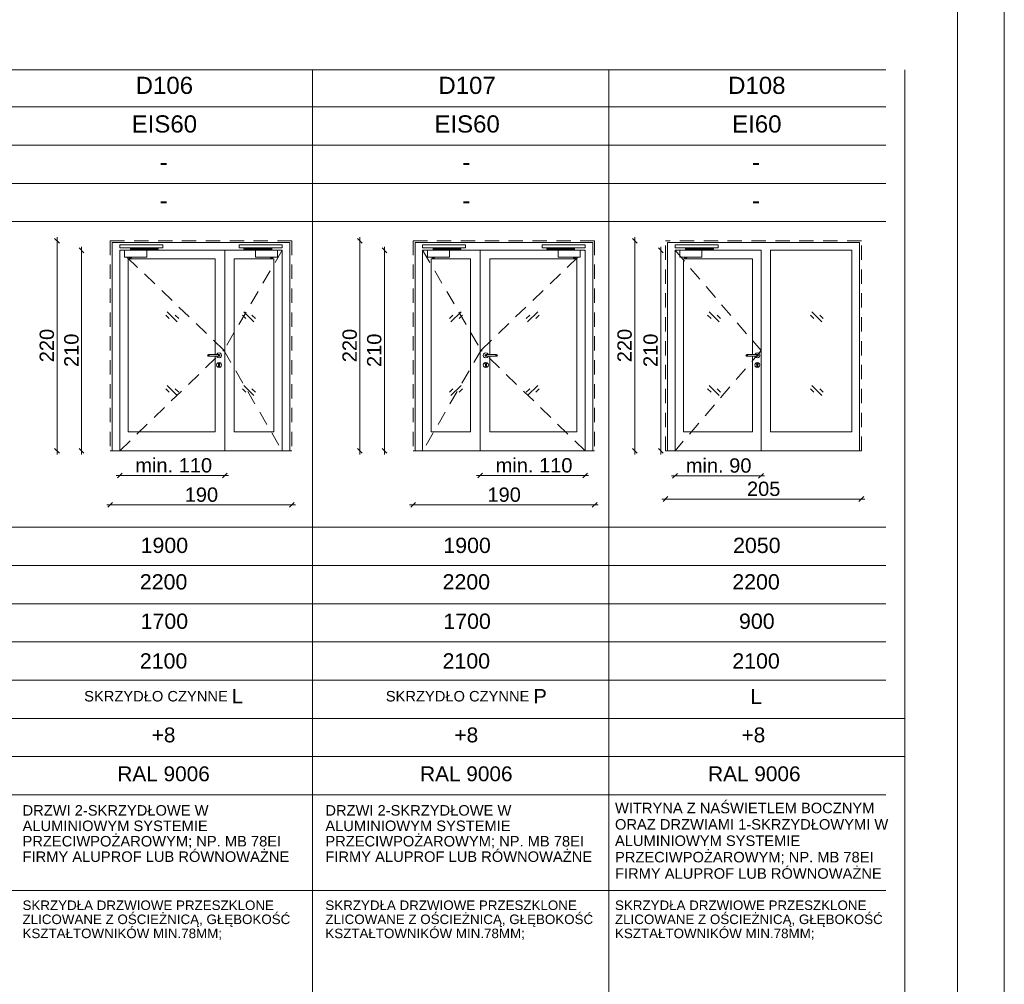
# Paper-space layout 'A-57 ZESTAWIENIE STOLARKI PROJEKTOWANEJ' of a CAD drawing. Header units: millimetres. Extents: x 0 to 900, y 0 to 1010.
# Tile 27 of 63: x 797 to 900, y 304 to 405. Entities that reach past the tile are written whole.
import ezdxf
from ezdxf.xclip import XClip

# ---------------------------------------------------------------- set-up
doc = ezdxf.new("R2010")
doc.units = ezdxf.units.MM
doc.header["$MEASUREMENT"] = 0
doc.header["$XCLIPFRAME"] = 0
doc.linetypes.add('LINIE_3', pattern=[25, 15, -10])
doc.linetypes.add('Przer. długie kreski', pattern=[2.5, 1.5, -1])
doc.layers.add('0_Nr_pióra__1', color=7, linetype='Continuous', lineweight=20)
doc.layers.add('A_Arkusz_Nr_pióra__1', color=7, linetype='Continuous', lineweight=20)
for name, color, linetype, lineweight, true_color in [('0_Nr_pióra__30', 7, 'Continuous', 5, 0x878787), ('0_Nr_pióra__7', 7, 'Continuous', 18, 0x171717), ('0_Nr_pióra__8', 7, 'Continuous', 13, 0x4c4c4c), ('0_Nr_pióra__94', 7, 'Continuous', 5, 0x3b3b3b)]:
    doc.layers.add(name, color=color, linetype=linetype, lineweight=lineweight, true_color=true_color)
doc.layers.add('A_podrys', color=7, linetype='Continuous')
doc.styles.add('STYL_AUTOMATYCZNY_1', font='arial.ttf')

# ---------------------------------------------------------------- blocks, each defined once
blk = doc.blocks.new('Rysunek_1_1', base_point=(-2089.9, -1946.74))
at = {"layer": '0_Nr_pióra__1', "color": 7, "linetype": 'Continuous', "lineweight": 20}
for p, q in [((801.12, 381.83), (800.62, 382.33)), ((800.87, 382.08), (800.87, 382.45)), ((832.81, 381.83), (832.31, 382.33)), ((832.56, 382.08), (832.56, 382.45)), ((861.58, 381.83), (861.08, 382.33)), ((861.33, 382.08), (861.33, 382.45)), ((800.87, 360.08), (800.87, 382.08)), ((803.69, 380.83), (803.19, 381.33)), ((803.44, 381.08), (803.44, 381.45)), ((832.56, 360.08), (832.56, 382.08)), ((835.38, 380.83), (834.88, 381.33)), ((835.13, 381.08), (835.13, 381.45)), ((861.33, 360.08), (861.33, 382.08)), ((864.3, 380.83), (863.8, 381.33)), ((864.05, 381.08), (864.05, 381.45)), ((803.44, 360.08), (803.44, 381.08)), ((835.13, 360.08), (835.13, 381.08)), ((864.05, 360.08), (864.05, 381.08)), ((800.62, 360.33), (801.12, 359.83)), ((800.87, 359.7), (800.87, 360.08)), ((803.19, 360.33), (803.69, 359.83)), ((803.44, 359.7), (803.44, 360.08)), ((832.31, 360.33), (832.81, 359.83)), ((832.56, 359.7), (832.56, 360.08)), ((834.88, 360.33), (835.38, 359.83)), ((835.13, 359.7), (835.13, 360.08)), ((861.08, 360.33), (861.58, 359.83)), ((861.33, 359.7), (861.33, 360.08)), ((863.8, 360.33), (864.3, 359.83)), ((864.05, 359.7), (864.05, 360.08)), ((807.69, 357.75), (807.19, 357.25)), ((818.17, 357.25), (818.67, 357.75)), ((845.4, 357.75), (844.9, 357.25)), ((855.88, 357.25), (856.38, 357.75)), ((865.79, 357.73), (865.29, 357.23)), ((874.29, 357.23), (874.79, 357.73)), ((807.44, 357.5), (807.07, 357.5)), ((818.42, 357.5), (807.44, 357.5)), ((818.8, 357.5), (818.42, 357.5)), ((844.77, 357.5), (845.15, 357.5)), ((845.15, 357.5), (856.13, 357.5)), ((856.13, 357.5), (856.5, 357.5)), ((865.54, 357.48), (865.16, 357.48)), ((874.54, 357.48), (865.54, 357.48)), ((874.91, 357.48), (874.54, 357.48)), ((806.69, 354.68), (806.19, 354.18)), ((825.19, 354.18), (825.69, 354.68)), ((838.38, 354.68), (837.88, 354.18)), ((856.88, 354.18), (857.38, 354.68)), ((864.16, 355.04), (864.54, 355.04)), ((864.79, 355.29), (864.29, 354.79)), ((864.54, 355.04), (885.04, 355.04)), ((884.79, 354.79), (885.29, 355.29)), ((885.04, 355.04), (885.41, 355.04)), ((806.44, 354.43), (806.07, 354.43)), ((825.44, 354.43), (806.44, 354.43)), ((825.82, 354.43), (825.44, 354.43)), ((837.75, 354.43), (838.13, 354.43)), ((838.13, 354.43), (857.13, 354.43)), ((857.13, 354.43), (857.5, 354.43))]:
    blk.add_line(p, q, dxfattribs=at)
at = {"layer": '0_Nr_pióra__30', "color": 252, "linetype": 'Przer. długie kreski', "lineweight": 5, "true_color": 0x878787}
for p, q in [((825.44, 382.08), (806.44, 382.08)), ((806.44, 382.08), (806.44, 360.08)), ((825.44, 382.08), (825.44, 360.08)), ((838.13, 382.08), (857.13, 382.08)), ((838.13, 382.08), (838.13, 360.08)), ((857.13, 382.08), (857.13, 360.08)), ((885.04, 382.08), (864.54, 382.08)), ((864.54, 360.08), (864.54, 382.08)), ((885.04, 360.08), (885.04, 382.08)), ((818.32, 370.64), (807.44, 381.08)), ((824.44, 381.08), (818.32, 370.64)), ((839.13, 381.08), (845.25, 370.64)), ((845.25, 370.64), (856.13, 381.08)), ((865.54, 381.08), (874.54, 370.58)), ((807.44, 360.08), (818.32, 370.64)), ((818.32, 370.64), (824.44, 360.08)), ((845.25, 370.64), (839.13, 360.08)), ((856.13, 360.08), (845.25, 370.64)), ((874.54, 370.58), (865.54, 360.08))]:
    blk.add_line(p, q, dxfattribs=at)
at = {"layer": '0_Nr_pióra__30', "color": 252, "linetype": 'Continuous', "lineweight": 5, "true_color": 0x878787}
for p, q in [((825.24, 381.88), (806.64, 381.88)), ((806.64, 381.88), (806.64, 360.08)), ((825.24, 381.88), (825.24, 360.08)), ((838.33, 381.88), (856.93, 381.88)), ((838.33, 381.88), (838.33, 360.08)), ((856.93, 381.88), (856.93, 360.08)), ((884.84, 381.88), (864.74, 381.88)), ((864.74, 360.08), (864.74, 381.88)), ((884.84, 360.08), (884.84, 381.88)), ((807.44, 381.08), (824.44, 381.08)), ((807.44, 381.08), (807.44, 360.08)), ((818.42, 360.08), (818.42, 381.08)), ((824.44, 381.08), (824.44, 360.08)), ((839.13, 381.08), (839.13, 360.08)), ((856.13, 381.08), (839.13, 381.08)), ((845.15, 360.08), (845.15, 381.08)), ((856.13, 381.08), (856.13, 360.08)), ((865.54, 360.08), (865.54, 381.08)), ((865.54, 381.08), (874.54, 381.08)), ((874.54, 381.08), (874.54, 360.08)), ((875.54, 362.08), (875.54, 381.08)), ((875.54, 381.08), (884.04, 381.08)), ((884.04, 362.08), (884.04, 381.08)), ((808.32, 362.08), (808.32, 380.2)), ((808.32, 380.2), (817.42, 380.2)), ((817.42, 380.2), (817.42, 370.18)), ((819.42, 380.2), (819.42, 362.08)), ((823.56, 380.2), (819.42, 380.2)), ((823.56, 362.08), (823.56, 380.2)), ((840.01, 362.08), (840.01, 380.2)), ((840.01, 380.2), (844.15, 380.2)), ((844.15, 380.2), (844.15, 362.08)), ((846.15, 380.2), (846.15, 370.18)), ((855.25, 380.2), (846.15, 380.2)), ((855.25, 362.08), (855.25, 380.2)), ((866.42, 362.08), (866.42, 380.2)), ((866.42, 380.2), (873.66, 380.2)), ((873.66, 380.2), (873.66, 370.18)), ((812.6, 373.93), (812.24, 374.29)), ((813.45, 373.58), (812.39, 374.64)), ((813.6, 373.93), (813.24, 374.29)), ((820.63, 373.93), (820.27, 374.29)), ((821.48, 373.58), (820.42, 374.64)), ((821.63, 373.93), (821.27, 374.29)), ((841.94, 373.93), (842.3, 374.29)), ((842.09, 373.58), (843.15, 374.64)), ((842.94, 373.93), (843.3, 374.29)), ((849.97, 373.93), (850.33, 374.29)), ((850.12, 373.58), (851.18, 374.64)), ((850.97, 373.93), (851.33, 374.29)), ((869.31, 373.93), (868.95, 374.29)), ((870.16, 373.58), (869.1, 374.64)), ((870.31, 373.93), (869.95, 374.29)), ((880.06, 373.93), (879.71, 374.29)), ((880.92, 373.58), (879.86, 374.64)), ((881.06, 373.93), (880.71, 374.29)), ((816.65, 370.15), (816.62, 370.08)), ((816.62, 370.08), (816.65, 370.01)), ((816.67, 370.15), (816.64, 370.08)), ((816.64, 370.08), (816.67, 370.01)), ((816.72, 370.18), (816.65, 370.15)), ((816.65, 370.01), (816.72, 369.98)), ((816.72, 370.15), (816.69, 370.08)), ((816.69, 370.08), (816.72, 370.01)), ((817.82, 370.18), (816.72, 370.18)), ((817.82, 369.98), (816.72, 369.98)), ((816.79, 370.15), (816.78, 370.08)), ((816.78, 370.08), (816.79, 370.01)), ((817.42, 369.98), (817.42, 362.08)), ((817.58, 370.18), (817.59, 370.21)), ((817.59, 369.94), (817.58, 369.98)), ((817.59, 370.21), (817.69, 370.31)), ((817.69, 369.84), (817.59, 369.94)), ((817.69, 370.31), (817.82, 370.35)), ((817.76, 370.15), (817.77, 370.08)), ((817.77, 370.08), (817.76, 370.01)), ((817.82, 370.35), (817.96, 370.31)), ((817.82, 370.18), (817.89, 370.15)), ((817.89, 370.01), (817.82, 369.98)), ((817.83, 370.15), (817.85, 370.08)), ((817.85, 370.08), (817.83, 370.01)), ((817.88, 370.15), (817.91, 370.08)), ((817.91, 370.08), (817.88, 370.01)), ((817.89, 370.15), (817.92, 370.08)), ((817.92, 370.08), (817.89, 370.01)), ((817.96, 370.31), (818.06, 370.21)), ((818.06, 369.94), (817.96, 369.84)), ((818.06, 370.21), (818.09, 370.08)), ((818.09, 370.08), (818.06, 369.94)), ((845.51, 370.21), (845.48, 370.08)), ((845.48, 370.08), (845.51, 369.94)), ((845.61, 370.31), (845.51, 370.21)), ((845.51, 369.94), (845.61, 369.84)), ((845.75, 370.35), (845.61, 370.31)), ((845.68, 370.15), (845.65, 370.08)), ((845.65, 370.08), (845.68, 370.01)), ((845.69, 370.15), (845.66, 370.08)), ((845.66, 370.08), (845.69, 370.01)), ((845.75, 370.18), (845.68, 370.15)), ((845.68, 370.01), (845.75, 369.98)), ((845.74, 370.15), (845.72, 370.08)), ((845.72, 370.08), (845.74, 370.01)), ((845.88, 370.31), (845.75, 370.35)), ((845.75, 370.18), (846.85, 370.18)), ((845.75, 369.98), (846.85, 369.98)), ((845.81, 370.15), (845.8, 370.08)), ((845.8, 370.08), (845.81, 370.01)), ((845.98, 370.21), (845.88, 370.31)), ((845.88, 369.84), (845.98, 369.94)), ((845.99, 370.18), (845.98, 370.21)), ((845.98, 369.94), (845.99, 369.98)), ((846.15, 369.98), (846.15, 362.08)), ((846.78, 370.15), (846.79, 370.08)), ((846.79, 370.08), (846.78, 370.01)), ((846.85, 370.18), (846.92, 370.15)), ((846.85, 370.15), (846.88, 370.08)), ((846.88, 370.08), (846.85, 370.01)), ((846.92, 370.01), (846.85, 369.98)), ((846.9, 370.15), (846.93, 370.08)), ((846.93, 370.08), (846.9, 370.01)), ((846.92, 370.15), (846.95, 370.08)), ((846.95, 370.08), (846.92, 370.01)), ((872.99, 370.15), (872.96, 370.08)), ((872.96, 370.08), (872.99, 370.01)), ((873, 370.15), (872.98, 370.08)), ((872.98, 370.08), (873, 370.01)), ((873.06, 370.18), (872.99, 370.15)), ((872.99, 370.01), (873.06, 369.98)), ((873.05, 370.15), (873.03, 370.08)), ((873.03, 370.08), (873.05, 370.01)), ((874.16, 370.18), (873.06, 370.18)), ((874.16, 369.98), (873.06, 369.98)), ((873.12, 370.15), (873.11, 370.08)), ((873.11, 370.08), (873.12, 370.01)), ((873.66, 369.98), (873.66, 362.08)), ((873.92, 370.18), (873.93, 370.21)), ((873.93, 369.94), (873.92, 369.98)), ((873.93, 370.21), (874.02, 370.31)), ((874.02, 369.84), (873.93, 369.94)), ((874.02, 370.31), (874.16, 370.35)), ((874.09, 370.15), (874.11, 370.08)), ((874.11, 370.08), (874.09, 370.01)), ((874.16, 370.35), (874.29, 370.31)), ((874.16, 370.18), (874.23, 370.15)), ((874.23, 370.01), (874.16, 369.98)), ((874.17, 370.15), (874.19, 370.08)), ((874.19, 370.08), (874.17, 370.01)), ((874.21, 370.15), (874.24, 370.08)), ((874.24, 370.08), (874.21, 370.01)), ((874.23, 370.15), (874.26, 370.08)), ((874.26, 370.08), (874.23, 370.01)), ((874.29, 370.31), (874.39, 370.21)), ((874.39, 369.94), (874.29, 369.84)), ((874.39, 370.21), (874.43, 370.08)), ((874.43, 370.08), (874.39, 369.94)), ((817.55, 369.08), (817.59, 369.21)), ((817.59, 368.94), (817.55, 369.08)), ((817.59, 369.21), (817.69, 369.31)), ((817.69, 368.84), (817.59, 368.94)), ((817.82, 369.81), (817.69, 369.84)), ((817.69, 369.31), (817.82, 369.35)), ((817.77, 369.23), (817.75, 369.17)), ((817.82, 369.25), (817.77, 369.23)), ((817.77, 368.95), (817.77, 369.12)), ((817.79, 368.92), (817.77, 368.95)), ((817.82, 368.9), (817.79, 368.92)), ((817.96, 369.84), (817.82, 369.81)), ((817.82, 369.35), (817.96, 369.31)), ((817.88, 369.23), (817.82, 369.25)), ((817.86, 368.92), (817.82, 368.9)), ((817.87, 368.95), (817.86, 368.92)), ((817.87, 369.12), (817.9, 369.17)), ((817.87, 369.12), (817.87, 368.95)), ((817.9, 369.17), (817.88, 369.23)), ((817.96, 369.31), (818.06, 369.21)), ((818.06, 368.94), (817.96, 368.84)), ((818.06, 369.21), (818.09, 369.08)), ((818.09, 369.08), (818.06, 368.94)), ((845.51, 369.21), (845.48, 369.08)), ((845.48, 369.08), (845.51, 368.94)), ((845.61, 369.31), (845.51, 369.21)), ((845.51, 368.94), (845.61, 368.84)), ((845.61, 369.84), (845.75, 369.81)), ((845.75, 369.35), (845.61, 369.31)), ((845.67, 369.17), (845.69, 369.23)), ((845.7, 369.12), (845.67, 369.17)), ((845.69, 369.23), (845.75, 369.25)), ((845.7, 369.12), (845.7, 368.95)), ((845.7, 368.95), (845.71, 368.92)), ((845.71, 368.92), (845.75, 368.9)), ((845.75, 369.81), (845.88, 369.84)), ((845.88, 369.31), (845.75, 369.35)), ((845.75, 369.25), (845.8, 369.23)), ((845.75, 368.9), (845.78, 368.92)), ((845.78, 368.92), (845.8, 368.95)), ((845.8, 369.23), (845.82, 369.17)), ((845.8, 368.95), (845.8, 369.12)), ((845.98, 369.21), (845.88, 369.31)), ((845.88, 368.84), (845.98, 368.94)), ((846.02, 369.08), (845.98, 369.21)), ((845.98, 368.94), (846.02, 369.08)), ((873.89, 369.08), (873.93, 369.21)), ((873.93, 368.94), (873.89, 369.08)), ((873.93, 369.21), (874.02, 369.31)), ((874.02, 368.84), (873.93, 368.94)), ((874.16, 369.81), (874.02, 369.84)), ((874.02, 369.31), (874.16, 369.35)), ((874.08, 369.17), (874.11, 369.23)), ((874.11, 369.12), (874.08, 369.17)), ((874.11, 369.23), (874.16, 369.25)), ((874.11, 369.12), (874.11, 368.95)), ((874.11, 368.95), (874.12, 368.92)), ((874.12, 368.92), (874.16, 368.9)), ((874.29, 369.84), (874.16, 369.81)), ((874.16, 369.35), (874.29, 369.31)), ((874.16, 369.25), (874.21, 369.23)), ((874.16, 368.9), (874.19, 368.92)), ((874.19, 368.92), (874.21, 368.95)), ((874.21, 369.23), (874.23, 369.17)), ((874.23, 369.17), (874.21, 369.12)), ((874.21, 368.95), (874.21, 369.12)), ((874.29, 369.31), (874.39, 369.21)), ((874.39, 368.94), (874.29, 368.84)), ((874.39, 369.21), (874.43, 369.08)), ((874.43, 369.08), (874.39, 368.94)), ((817.82, 368.81), (817.69, 368.84)), ((817.96, 368.84), (817.82, 368.81)), ((845.61, 368.84), (845.75, 368.81)), ((845.75, 368.81), (845.88, 368.84)), ((874.16, 368.81), (874.02, 368.84)), ((874.29, 368.84), (874.16, 368.81)), ((813.45, 365.88), (812.39, 366.94)), ((821.48, 365.88), (820.42, 366.94)), ((842.09, 365.88), (843.15, 366.94)), ((850.12, 365.88), (851.18, 366.94)), ((870.16, 365.88), (869.1, 366.94)), ((880.92, 365.88), (879.86, 366.94)), ((812.6, 366.24), (812.24, 366.59)), ((813.6, 366.24), (813.24, 366.59)), ((820.63, 366.24), (820.27, 366.59)), ((821.63, 366.24), (821.27, 366.59)), ((841.94, 366.24), (842.3, 366.59)), ((842.94, 366.24), (843.3, 366.59)), ((849.97, 366.24), (850.33, 366.59)), ((850.97, 366.24), (851.33, 366.59)), ((869.31, 366.24), (868.95, 366.59)), ((870.31, 366.24), (869.95, 366.59)), ((880.06, 366.24), (879.71, 366.59)), ((881.06, 366.24), (880.71, 366.59)), ((817.42, 362.08), (808.32, 362.08)), ((819.42, 362.08), (823.56, 362.08)), ((844.15, 362.08), (840.01, 362.08)), ((846.15, 362.08), (855.25, 362.08)), ((873.66, 362.08), (866.42, 362.08)), ((875.54, 362.08), (884.04, 362.08)), ((825.44, 360.08), (806.44, 360.08)), ((838.13, 360.08), (857.13, 360.08)), ((885.04, 360.08), (864.54, 360.08))]:
    blk.add_line(p, q, dxfattribs=at)
at = {"layer": '0_Nr_pióra__8', "color": 251, "linetype": 'LINIE_3', "lineweight": 13, "true_color": 0x4c4c4c, "flags": 128}
for points in [[(811.94, 381.35), (811.94, 381.65), (807.44, 381.65), (807.44, 381.35)], [(808.54, 381.1), (808.54, 381.28), (811.35, 381.28), (811.35, 381.33), (811.45, 381.33), (811.45, 381.18), (808.63, 381.18), (808.63, 381.1)], [(811.36, 381.33), (811.45, 381.33), (811.45, 381.35), (811.36, 381.35)], [(819.94, 381.35), (819.94, 381.65), (824.44, 381.65), (824.44, 381.35)], [(823.34, 381.1), (823.34, 381.28), (820.54, 381.28), (820.54, 381.33), (820.43, 381.33), (820.43, 381.18), (823.25, 381.18), (823.25, 381.1)], [(820.52, 381.33), (820.44, 381.33), (820.44, 381.35), (820.52, 381.35)], [(843.63, 381.35), (843.63, 381.65), (839.13, 381.65), (839.13, 381.35)], [(840.23, 381.1), (840.23, 381.28), (843.03, 381.28), (843.03, 381.33), (843.14, 381.33), (843.14, 381.18), (840.32, 381.18), (840.32, 381.1)], [(843.05, 381.33), (843.13, 381.33), (843.13, 381.35), (843.05, 381.35)], [(851.63, 381.35), (851.63, 381.65), (856.13, 381.65), (856.13, 381.35)], [(852.21, 381.33), (852.12, 381.33), (852.12, 381.35), (852.21, 381.35)], [(855.03, 381.1), (855.03, 381.28), (852.22, 381.28), (852.22, 381.33), (852.12, 381.33), (852.12, 381.18), (854.94, 381.18), (854.94, 381.1)], [(870.04, 381.35), (870.04, 381.65), (865.54, 381.65), (865.54, 381.35)], [(866.64, 381.1), (866.64, 381.28), (869.45, 381.28), (869.45, 381.33), (869.55, 381.33), (869.55, 381.18), (866.73, 381.18), (866.73, 381.1)], [(869.46, 381.33), (869.54, 381.33), (869.54, 381.35), (869.46, 381.35)], [(810.25, 381.08), (807.94, 381.08), (807.94, 380.35), (810.25, 380.35)], [(808.62, 381.1), (808.55, 381.1), (808.55, 381.08), (808.62, 381.08)], [(821.64, 381.08), (823.94, 381.08), (823.94, 380.35), (821.64, 380.35)], [(823.26, 381.1), (823.34, 381.1), (823.34, 381.08), (823.26, 381.08)], [(841.93, 381.08), (839.63, 381.08), (839.63, 380.35), (841.93, 380.35)], [(840.31, 381.1), (840.23, 381.1), (840.23, 381.08), (840.31, 381.08)], [(853.32, 381.08), (855.63, 381.08), (855.63, 380.35), (853.32, 380.35)], [(854.95, 381.1), (855.02, 381.1), (855.02, 381.08), (854.95, 381.08)], [(868.35, 381.08), (866.04, 381.08), (866.04, 380.35), (868.35, 380.35)], [(866.72, 381.1), (866.64, 381.1), (866.64, 381.08), (866.72, 381.08)]]:
    blk.add_lwpolyline(points, close=True, dxfattribs=at)
for points in [[(808.69, 380.35), (808.41, 380.35), (808.41, 380.33, 0.458316), (808.69, 380.33)], [(823.19, 380.35), (823.47, 380.35), (823.47, 380.33, -0.458316), (823.19, 380.33)], [(840.38, 380.35), (840.1, 380.35), (840.1, 380.33, 0.458316), (840.38, 380.33)], [(854.88, 380.35), (855.16, 380.35), (855.16, 380.33, -0.458316), (854.88, 380.33)], [(866.79, 380.35), (866.51, 380.35), (866.51, 380.33, 0.458316), (866.79, 380.33)]]:
    blk.add_lwpolyline(points, format="xyb", close=True, dxfattribs=at)
at = {"layer": '0_Nr_pióra__94', "color": 250, "linetype": 'Continuous', "lineweight": 5, "true_color": 0x3b3b3b}
for p, q in [((50.6, 399.97), (887.6, 399.97)), ((827.6, 399.97), (827.6, 209.58)), ((858.6, 399.97), (858.6, 209.58)), ((889.6, 399.97), (889.6, 209.58)), ((887.6, 396.08), (50.6, 396.08)), ((887.6, 392.08), (50.6, 392.08)), ((887.6, 388.08), (50.6, 388.08)), ((887.6, 384.08), (50.6, 384.08)), ((50.6, 352.08), (887.6, 352.08)), ((49.45, 348.08), (887.6, 348.08)), ((50.6, 344.08), (887.6, 344.08)), ((49.45, 340.08), (887.6, 340.08)), ((50.6, 336.08), (887.6, 336.08)), ((35.27, 332.08), (889.6, 332.08)), ((50.6, 328.08), (887.6, 328.08)), ((887.6, 328.08), (889.6, 328.08)), ((50.6, 324.08), (887.6, 324.08)), ((50.6, 314.08), (887.6, 314.08))]:
    blk.add_line(p, q, dxfattribs=at)
at = {"layer": '0_Nr_pióra__1', "color": 7, "linetype": 'Continuous', "lineweight": 20, "char_height": 1.5, "width": 3.4323, "attachment_point": 7, "rotation": 90, "style": 'STYL_AUTOMATYCZNY_1'}
for s, insert in [('\\A1;{\\pql;\\fArial|b0|i0|c238|p0;\\W1.000000;220}', (800.57, 369.36)), ('\\A1;{\\pql;\\fArial|b0|i0|c238|p0;\\W1.000000;210}', (803.14, 368.86)), ('\\A1;{\\pql;\\fArial|b0|i0|c238|p0;\\W1.000000;220}', (832.26, 369.36)), ('\\A1;{\\pql;\\fArial|b0|i0|c238|p0;\\W1.000000;210}', (834.83, 368.86)), ('\\A1;{\\pql;\\fArial|b0|i0|c238|p0;\\W1.000000;220}', (861.03, 369.36)), ('\\A1;{\\pql;\\fArial|b0|i0|c238|p0;\\W1.000000;210}', (863.75, 368.86))]:
    blk.add_mtext(s, dxfattribs=dict(at, insert=insert))
at = {"layer": '0_Nr_pióra__1', "color": 7, "linetype": 'Continuous', "lineweight": 20, "char_height": 1.5, "attachment_point": 7, "style": 'STYL_AUTOMATYCZNY_1'}
for s, insert, width in [('\\A1;{\\pql;\\fArial|b0|i0|c238|p0;\\W1.000000;min. 110}', (809.06, 357.8), 7.7374), ('\\A1;{\\pql;\\fArial|b0|i0|c238|p0;\\W1.000000;min. 110}', (846.77, 357.8), 7.7374), ('\\A1;{\\pql;\\fArial|b0|i0|c238|p0;\\W1.000000;min. 90}', (866.67, 357.78), 6.746), ('\\A1;{\\pql;\\fArial|b0|i0|c238|p0;\\W1.000000;205}', (873.07, 355.34), 3.4323), ('\\A1;{\\pql;\\fArial|b0|i0|c238|p0;\\W1.000000;190}', (814.23, 354.73), 3.4323), ('\\A1;{\\pql;\\fArial|b0|i0|c238|p0;\\W1.000000;190}', (845.91, 354.73), 3.4323)]:
    blk.add_mtext(s, dxfattribs=dict(at, insert=insert, width=width))
at = {"layer": '0_Nr_pióra__7', "color": 250, "linetype": 'Continuous', "lineweight": 18, "true_color": 0x171717, "style": 'STYL_AUTOMATYCZNY_1'}
for s, insert, char_height, attachment_point in [('\\A1;{\\pqc;\\fArial|b0|i0|c238|p0;\\W1.000000;D106}', (812.1, 397.42), 1.8, 8), ('\\A1;{\\pqc;\\fArial|b0|i0|c238|p0;\\W1.000000;D107}', (843.78, 397.42), 1.8, 8), ('\\A1;{\\pqc;\\fArial|b0|i0|c238|p0;\\W1.000000;D108}', (874.1, 397.42), 1.8, 8), ('\\A1;{\\pqc;\\fArial|b0|i0|c238|p0;\\W1.000000;EIS60}', (812.1, 393.38), 1.8, 8), ('\\A1;{\\pqc;\\fArial|b0|i0|c238|p0;\\W1.000000;EIS60}', (843.78, 393.38), 1.8, 8), ('\\A1;{\\pqc;\\fArial|b0|i0|c238|p0;\\W1.000000;EI60}', (874.1, 393.38), 1.8, 8), ('\\A1;{\\pqc;\\fArial|b0|i0|c238|p0;\\W1.000000;-}', (812.02, 389.41), 1.8, 8), ('\\A1;{\\pqc;\\fArial|b0|i0|c238|p0;\\W1.000000;-}', (843.7, 389.41), 1.8, 8), ('\\A1;{\\pqc;\\fArial|b0|i0|c238|p0;\\W1.000000;-}', (874.02, 389.41), 1.8, 8), ('\\A1;{\\pqc;\\fArial|b0|i0|c238|p0;\\W1.000000;-}', (812.02, 385.41), 1.8, 8), ('\\A1;{\\pqc;\\fArial|b0|i0|c238|p0;\\W1.000000;-}', (843.7, 385.41), 1.8, 8), ('\\A1;{\\pqc;\\fArial|b0|i0|c238|p0;\\W1.000000;-}', (874.02, 385.41), 1.8, 8), ('\\A1;{\\pqc;\\fArial|b0|i0|c238|p0;\\W1.000000;1900}', (812.1, 349.37), 1.6, 8), ('\\A1;{\\pqc;\\fArial|b0|i0|c238|p0;\\W1.000000;1900}', (843.78, 349.37), 1.6, 8), ('\\A1;{\\pqc;\\fArial|b0|i0|c238|p0;\\W1.000000;2050}', (874.1, 349.37), 1.6, 8), ('\\A1;{\\pqc;\\fArial|b0|i0|c238|p0;\\W1.000000;2200}', (812.02, 345.55), 1.6, 8), ('\\A1;{\\pqc;\\fArial|b0|i0|c238|p0;\\W1.000000;2200}', (843.7, 345.55), 1.6, 8), ('\\A1;{\\pqc;\\fArial|b0|i0|c238|p0;\\W1.000000;2200}', (874.02, 345.55), 1.6, 8), ('\\A1;{\\pqc;\\fArial|b0|i0|c238|p0;\\W1.000000;1700}', (812.1, 341.43), 1.6, 8), ('\\A1;{\\pqc;\\fArial|b0|i0|c238|p0;\\W1.000000;1700}', (843.78, 341.43), 1.6, 8), ('\\A1;{\\pqc;\\fArial|b0|i0|c238|p0;\\W1.000000;900}', (874.1, 341.43), 1.6, 8), ('\\A1;{\\pqc;\\fArial|b0|i0|c238|p0;\\W1.000000;2100}', (812.02, 337.27), 1.6, 8), ('\\A1;{\\pqc;\\fArial|b0|i0|c238|p0;\\W1.000000;2100}', (843.7, 337.27), 1.6, 8), ('\\A1;{\\pqc;\\fArial|b0|i0|c238|p0;\\W1.000000;2100}', (874.02, 337.27), 1.6, 8), ('\\A1;{\\pqc;\\fArial|b0|i0|c238|p0;\\W1.000000;SKRZYDŁO CZYNNE \\fArial|b0|i0|c238|p0;\\H1.363636x;\\W1.000000;L}', (812.02, 335.15), 1.1, 2), ('\\A1;{\\pqc;\\fArial|b0|i0|c238|p0;\\W1.000000;SKRZYDŁO CZYNNE \\fArial|b0|i0|c238|p0;\\H1.363636x;\\W1.000000;P}', (843.7, 335.15), 1.1, 2), ('\\A1;{\\pqc;\\fArial|b0|i0|c238|p0;\\W1.000000;L}', (874.02, 333.57), 1.6, 8), ('\\A1;{\\pqc;\\fArial|b0|i0|c238|p0;\\W1.000000;+8}', (812.02, 329.55), 1.5567, 8), ('\\A1;{\\pqc;\\fArial|b0|i0|c238|p0;\\W1.000000;+8}', (843.7, 329.55), 1.5567, 8), ('\\A1;{\\pqc;\\fArial|b0|i0|c238|p0;\\W1.000000;+8}', (873.74, 329.55), 1.5567, 8), ('\\A1;{\\pqc;\\fArial|b0|i0|c238|p0;\\W1.000000;RAL 9006}', (812.02, 325.48), 1.5567, 8), ('\\A1;{\\pqc;\\fArial|b0|i0|c238|p0;\\W1.000000;RAL 9006}', (843.7, 325.48), 1.5567, 8), ('\\A1;{\\pqc;\\fArial|b0|i0|c238|p0;\\W1.000000;RAL 9006}', (873.84, 325.48), 1.5567, 8)]:
    blk.add_mtext(s, dxfattribs=dict(at, insert=insert, char_height=char_height, attachment_point=attachment_point))
at = {"layer": '0_Nr_pióra__7', "color": 250, "linetype": 'Continuous', "lineweight": 18, "true_color": 0x171717, "width": 29.4591, "attachment_point": 1, "style": 'STYL_AUTOMATYCZNY_1'}
for s, insert, char_height, line_spacing_factor in [('\\A1;{\\pql;\\fArial|b0|i0|c238|p0;\\W1.000000;DRZWI 2-SKRZYDŁOWE W ALUMINIOWYM SYSTEMIE PRZECIWPOŻAROWYM; NP. MB 78EI FIRMY ALUPROF LUB RÓWNOWAŻNE}', (797.26, 323), 1.1, 0.880475), ('\\A1;{\\pql;\\fArial|b0|i0|c238|p0;\\W1.000000;DRZWI 2-SKRZYDŁOWE W ALUMINIOWYM SYSTEMIE PRZECIWPOŻAROWYM; NP. MB 78EI FIRMY ALUPROF LUB RÓWNOWAŻNE}', (828.95, 323), 1.1, 0.880475), ('\\A1;{\\pql;\\fArial|b0|i0|c238|p0;\\W1.000000;WITRYNA Z NAŚWIETLEM BOCZNYM \\fArial|b0|i0|c238|p0;\\W1.000000;ORAZ DRZWIAMI 1-SKRZYDŁOWYMI W \\fArial|b0|i0|c238|p0;\\W1.000000;ALUMINIOWYM SYSTEMIE \\fArial|b0|i0|c238|p0;\\W1.000000;PRZECIWPOŻAROWYM; NP. MB 78EI \\fArial|b0|i0|c238|p0;\\W1.000000;FIRMY \\fArial|b0|i0|c238|p0;\\W1.000000;ALUPROF LUB RÓWNOWAŻNE}', (859.26, 323.25), 1.1, 0.934815), ('\\A1;{\\pql;\\fArial|b0|i0|c238|p0;\\W1.000000;SKRZYDŁA DRZWIOWE PRZESZKLONE \\fArial|b0|i0|c238|p0;\\W1.000000;ZLICOWANE Z OŚCIEŻNICĄ, \\fArial|b0|i0|c238|p0;\\W1.000000;GŁĘBOKOŚĆ KSZTAŁTOWNIKÓW \\fArial|b0|i0|c238|p0;\\W1.000000;MIN.78MM;}', (797.26, 313.02), 1, 0.883417), ('\\A1;{\\pql;\\fArial|b0|i0|c238|p0;\\W1.000000;SKRZYDŁA DRZWIOWE PRZESZKLONE \\fArial|b0|i0|c238|p0;\\W1.000000;ZLICOWANE Z OŚCIEŻNICĄ, \\fArial|b0|i0|c238|p0;\\W1.000000;GŁĘBOKOŚĆ KSZTAŁTOWNIKÓW \\fArial|b0|i0|c238|p0;\\W1.000000;MIN.78MM;}', (828.95, 313.02), 1, 0.883417), ('\\A1;{\\pql;\\fArial|b0|i0|c238|p0;\\W1.000000;SKRZYDŁA DRZWIOWE PRZESZKLONE \\fArial|b0|i0|c238|p0;\\W1.000000;ZLICOWANE Z OŚCIEŻNICĄ, \\fArial|b0|i0|c238|p0;\\W1.000000;GŁĘBOKOŚĆ KSZTAŁTOWNIKÓW \\fArial|b0|i0|c238|p0;\\W1.000000;MIN.78MM;}', (859.26, 313.02), 1, 0.883417)]:
    blk.add_mtext(s, dxfattribs=dict(at, insert=insert, char_height=char_height, line_spacing_factor=line_spacing_factor))

psp = doc.layouts.new('A-57 ZESTAWIENIE STOLARKI PROJEKTOWANEJ')

# ---------------------------------------------------------------- linework, layer by layer
at = {"layer": 'A_Arkusz_Nr_pióra__1', "color": 7, "linetype": 'Continuous', "lineweight": 20}
psp.add_line((895.1, 1005.1), (895.1, 4.9), dxfattribs=at)
at = {"layer": 'A_Arkusz_Nr_pióra__1', "color": 7, "linetype": 'Continuous', "lineweight": 20, "flags": 128}
psp.add_lwpolyline([(0, 1010), (900, 1010), (900, 0), (0, 0)], close=True, dxfattribs=at)

# ---------------------------------------------------------------- block references
at = {"layer": 'A_podrys', "color": 37, "linetype": 'Continuous', "lineweight": 5, "true_color": 0x656532}
ref = psp.add_blockref('Rysunek_1_1', (-2089.9, -1946.74), dxfattribs=at)
XClip(ref).set_block_clipping_path([(28.6628210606, 4.9003190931), (892.6953650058, 1005.4179299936)])

doc.saveas('drawing.dxf')
